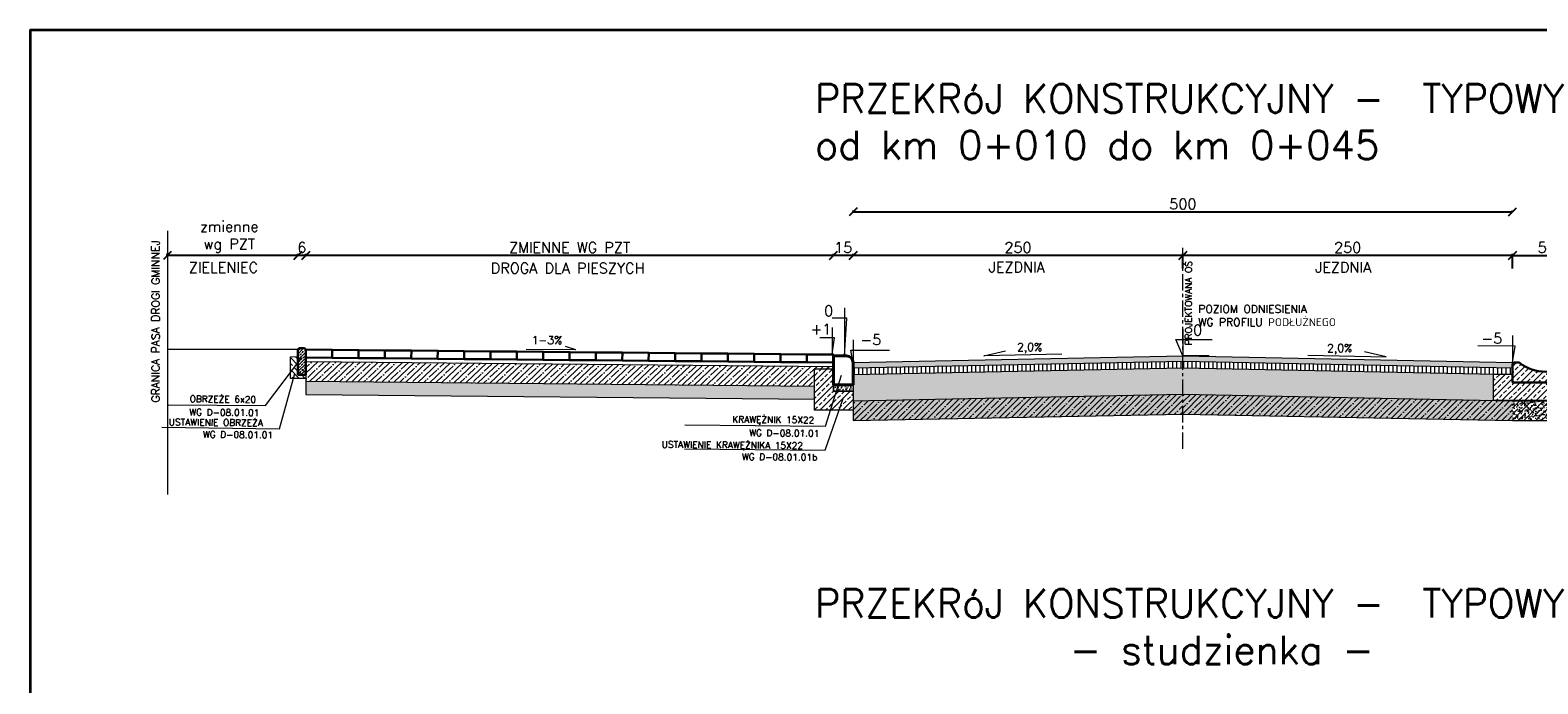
# Model space of a CAD drawing. Header units: metres. Extents: x 8462340 to 8469377, y 5710371 to 5712927.
# Tile 5 of 31: x 8462340 to 8463483, y 5711250 to 5711746. Entities that reach past the tile are written whole.
import ezdxf

# ---------------------------------------------------------------- set-up
doc = ezdxf.new("R2010")
doc.units = ezdxf.units.M
doc.linetypes.add('4003', pattern=[3, 2, -1])
doc.linetypes.add('CENTER', pattern=[2, 1.25, -0.25, 0.25, -0.25])
for name, color, linetype, lineweight in [('dim', 7, 'Continuous', 5), ('opisy do przekrojów', 1, 'Continuous', 5), ('PODRYS', 2, 'Continuous', 5)]:
    doc.layers.add(name, color=color, linetype=linetype, lineweight=lineweight)
doc.layers.add('GRANICA PASA', color=184, linetype='Continuous')
doc.styles.get("Standard").update_dxf_attribs({"font": 'simplex.shx'})
doc.dimstyles.new('ISO-25', dxfattribs={"dimtxt": 2.5, "dimasz": 2.5, "dimexe": 1.25, "dimexo": 0.625, "dimtad": 1, "dimtxsty": 'Standard', "dimcen": 2.5, "dimadec": 0, "dimazin": 0, "dimtfac": 1, "dimtmove": 0, "dimatfit": 3, "dimfxl": 1, "dimarcsym": 0})

# ---------------------------------------------------------------- blocks, each defined once
blk = doc.blocks.new('_Oblique')
at = {"color": 0, "linetype": 'ByBlock', "lineweight": -2}
blk.add_line((-0.5, -0.5), (0.5, 0.5), dxfattribs=at)
blk = doc.blocks.new('*D9414')
at = {"color": 0, "lineweight": -2, "transparency": 16777216}
for p, q in [((8463213.9, 5711565.1), (8463213.9, 5711576.4)), ((8463463.9, 5711575.1), (8463213.9, 5711575.1)), ((8463463.9, 5711565.1), (8463463.9, 5711576.4))]:
    blk.add_line(p, q, dxfattribs=at)
at = {"layer": 'Defpoints', "color": 0, "lineweight": 20, "transparency": 16777216}
for p in [(8463213.9, 5711575.1), (8463213.9, 5711504.3), (8463463.9, 5711510.6)]:
    blk.add_point(p, dxfattribs=at)
at = {"color": 0, "lineweight": -2, "transparency": 16777216, "xscale": 6, "yscale": 6, "zscale": 6, "rotation": 180}
blk.add_blockref('_Oblique', (8463213.9, 5711575.1), dxfattribs=at)
at = {"color": 0, "lineweight": -2, "transparency": 16777216, "xscale": 6, "yscale": 6, "zscale": 6}
blk.add_blockref('_Oblique', (8463463.9, 5711575.1), dxfattribs=at)
at = {"color": 0, "transparency": 16777216, "insert": (8463338.9, 5711581.1), "char_height": 8, "attachment_point": 5}
blk.add_mtext('250', dxfattribs=at)
blk = doc.blocks.new('*D9415')
at = {"color": 0, "lineweight": -2, "transparency": 16777216}
for p, q in [((8462963.9, 5711574.5), (8462963.9, 5711576.4)), ((8463213.9, 5711575.1), (8462963.9, 5711575.1)), ((8463213.9, 5711565.1), (8463213.9, 5711576.4))]:
    blk.add_line(p, q, dxfattribs=at)
at = {"layer": 'Defpoints', "color": 0, "lineweight": 20, "transparency": 16777216}
for p in [(8462963.9, 5711575.1), (8463213.9, 5711502.2), (8462963.9, 5711484.5, 543.2)]:
    blk.add_point(p, dxfattribs=at)
at = {"color": 0, "lineweight": -2, "transparency": 16777216, "xscale": 6, "yscale": 6, "zscale": 6, "rotation": 180}
blk.add_blockref('_Oblique', (8462963.9, 5711575.1), dxfattribs=at)
at = {"color": 0, "lineweight": -2, "transparency": 16777216, "xscale": 6, "yscale": 6, "zscale": 6}
blk.add_blockref('_Oblique', (8463213.9, 5711575.1), dxfattribs=at)
at = {"color": 0, "transparency": 16777216, "insert": (8463088.9, 5711581.1), "char_height": 8, "attachment_point": 5}
blk.add_mtext('250', dxfattribs=at)
blk = doc.blocks.new('*D9416')
at = {"color": 0, "lineweight": -2, "transparency": 16777216}
for p, q in [((8462948.9, 5711574.5), (8462948.9, 5711576.4)), ((8462963.9, 5711575.1), (8462948.9, 5711575.1)), ((8462963.9, 5711574.5), (8462963.9, 5711576.4))]:
    blk.add_line(p, q, dxfattribs=at)
at = {"layer": 'Defpoints', "color": 0, "lineweight": 20, "transparency": 16777216}
for p in [(8462948.9, 5711575.1), (8462948.9, 5711486.8, 543.2), (8462963.9, 5711485.8, 543.2)]:
    blk.add_point(p, dxfattribs=at)
at = {"color": 0, "lineweight": -2, "transparency": 16777216, "xscale": 6, "yscale": 6, "zscale": 6, "rotation": 180}
blk.add_blockref('_Oblique', (8462948.9, 5711575.1), dxfattribs=at)
at = {"color": 0, "lineweight": -2, "transparency": 16777216, "xscale": 6, "yscale": 6, "zscale": 6}
blk.add_blockref('_Oblique', (8462963.9, 5711575.1), dxfattribs=at)
at = {"color": 0, "transparency": 16777216, "insert": (8462956.4, 5711581.1), "char_height": 8, "attachment_point": 5}
blk.add_mtext('15', dxfattribs=at)
blk = doc.blocks.new('*D9417')
at = {"color": 0, "lineweight": -2, "transparency": 16777216}
for p, q in [((8462548.9, 5711574.9), (8462548.9, 5711576.4)), ((8462948.9, 5711575.1), (8462548.9, 5711575.1)), ((8462948.9, 5711574.7), (8462948.9, 5711576.4))]:
    blk.add_line(p, q, dxfattribs=at)
at = {"layer": 'Defpoints', "color": 0, "lineweight": 20, "transparency": 16777216}
for p in [(8462548.9, 5711575.1), (8462548.9, 5711503.7, 543.2), (8462948.9, 5711494.3, 543.2)]:
    blk.add_point(p, dxfattribs=at)
at = {"color": 0, "lineweight": -2, "transparency": 16777216, "xscale": 6, "yscale": 6, "zscale": 6, "rotation": 180}
blk.add_blockref('_Oblique', (8462548.9, 5711575.1), dxfattribs=at)
at = {"color": 0, "lineweight": -2, "transparency": 16777216, "xscale": 6, "yscale": 6, "zscale": 6}
blk.add_blockref('_Oblique', (8462948.9, 5711575.1), dxfattribs=at)
at = {"color": 0, "transparency": 16777216, "insert": (8462748.9, 5711581.1), "char_height": 8, "attachment_point": 5}
blk.add_mtext('ZMIENNE WG PZT', dxfattribs=at)
blk = doc.blocks.new('*D9418')
at = {"color": 0, "lineweight": -2, "transparency": 16777216}
for p, q in [((8462542.9, 5711575), (8462542.9, 5711576.4)), ((8462548.9, 5711575.1), (8462542.9, 5711575.1)), ((8462548.9, 5711575), (8462548.9, 5711576.4))]:
    blk.add_line(p, q, dxfattribs=at)
at = {"layer": 'Defpoints', "color": 0, "lineweight": 20, "transparency": 16777216}
for p in [(8462542.9, 5711575.1), (8462542.9, 5711508.2, 543.2), (8462548.9, 5711508.2, 543.2)]:
    blk.add_point(p, dxfattribs=at)
at = {"color": 0, "lineweight": -2, "transparency": 16777216, "xscale": 6, "yscale": 6, "zscale": 6, "rotation": 180}
blk.add_blockref('_Oblique', (8462542.9, 5711575.1), dxfattribs=at)
at = {"color": 0, "lineweight": -2, "transparency": 16777216, "xscale": 6, "yscale": 6, "zscale": 6}
blk.add_blockref('_Oblique', (8462548.9, 5711575.1), dxfattribs=at)
at = {"color": 0, "transparency": 16777216, "insert": (8462545.9, 5711581.1), "char_height": 8, "attachment_point": 5}
blk.add_mtext('6', dxfattribs=at)
blk = doc.blocks.new('*D9419')
at = {"color": 0, "lineweight": -2, "transparency": 16777216}
for p, q in [((8462443.9, 5711575.1), (8462443.9, 5711576.4)), ((8462542.9, 5711575.1), (8462443.9, 5711575.1)), ((8462542.9, 5711574.9), (8462542.9, 5711576.4))]:
    blk.add_line(p, q, dxfattribs=at)
at = {"layer": 'Defpoints', "color": 0, "lineweight": 20, "transparency": 16777216}
for p in [(8462443.9, 5711575.1), (8462443.9, 5711516.3, 543.2), (8462542.9, 5711506.3, 543.2)]:
    blk.add_point(p, dxfattribs=at)
at = {"color": 0, "lineweight": -2, "transparency": 16777216, "xscale": 6, "yscale": 6, "zscale": 6, "rotation": 180}
blk.add_blockref('_Oblique', (8462443.9, 5711575.1), dxfattribs=at)
at = {"color": 0, "lineweight": -2, "transparency": 16777216, "xscale": 6, "yscale": 6, "zscale": 6}
blk.add_blockref('_Oblique', (8462542.9, 5711575.1), dxfattribs=at)
at = {"color": 0, "transparency": 16777216, "insert": (8462490.9, 5711589.1), "char_height": 8, "attachment_point": 5}
blk.add_mtext('zmienne\\Pwg PZT', dxfattribs=at)
blk = doc.blocks.new('*D9420')
at = {"color": 0, "lineweight": -2, "transparency": 16777216}
for p, q in [((8462963.9, 5711608.6), (8462963.9, 5711609.3)), ((8462963.9, 5711608.1), (8463463.9, 5711608.1)), ((8463463.9, 5711608.5), (8463463.9, 5711609.3))]:
    blk.add_line(p, q, dxfattribs=at)
at = {"layer": 'Defpoints', "color": 0, "lineweight": 20, "transparency": 16777216}
for p in [(8463463.9, 5711608.1), (8462963.9, 5711572.6, -543.2), (8463463.9, 5711570.7, -543.2)]:
    blk.add_point(p, dxfattribs=at)
at = {"color": 0, "lineweight": -2, "transparency": 16777216, "xscale": 6, "yscale": 6, "zscale": 6, "rotation": 180}
blk.add_blockref('_Oblique', (8462963.9, 5711608.1), dxfattribs=at)
at = {"color": 0, "lineweight": -2, "transparency": 16777216, "xscale": 6, "yscale": 6, "zscale": 6}
blk.add_blockref('_Oblique', (8463463.9, 5711608.1), dxfattribs=at)
at = {"color": 0, "transparency": 16777216, "insert": (8463213.9, 5711614.1), "char_height": 8, "attachment_point": 5}
blk.add_mtext('500', dxfattribs=at)
blk = doc.blocks.new('*D9442')
at = {"color": 0, "lineweight": -2, "transparency": 16777216}
for p, q in [((8463463.9, 5711574.4), (8463463.9, 5711576.4)), ((8463463.9, 5711575.1), (8463513.9, 5711575.1)), ((8463513.9, 5711574.4), (8463513.9, 5711576.4))]:
    blk.add_line(p, q, dxfattribs=at)
at = {"layer": 'Defpoints', "color": 0, "lineweight": 20, "transparency": 16777216}
for p in [(8463513.9, 5711575.1), (8463463.9, 5711478.9, 543.2), (8463513.9, 5711478.9, 543.2)]:
    blk.add_point(p, dxfattribs=at)
at = {"color": 0, "lineweight": -2, "transparency": 16777216, "xscale": 6, "yscale": 6, "zscale": 6, "rotation": 180}
blk.add_blockref('_Oblique', (8463463.9, 5711575.1), dxfattribs=at)
at = {"color": 0, "lineweight": -2, "transparency": 16777216, "xscale": 6, "yscale": 6, "zscale": 6}
blk.add_blockref('_Oblique', (8463513.9, 5711575.1), dxfattribs=at)
at = {"color": 0, "transparency": 16777216, "insert": (8463489.8, 5711581.1), "char_height": 8, "attachment_point": 5}
blk.add_mtext('50', dxfattribs=at)

msp = doc.modelspace()

# ---------------------------------------------------------------- hatches: boundary and pattern name
at = {"layer": 'dim', "lineweight": 5}
h = msp.add_hatch(dxfattribs=at)
h.set_pattern_fill('ANSI33', color=256, scale=0.5, angle=89.41592, style=0)
h.set_pattern_definition([(44.415916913, (13065455.843, 82565.4156), (2.2220612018, -2.2678335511), []), (44.415916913, (13065455.866, 82567.6606), (2.2220612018, -2.2678335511), [1.5875, -0.79375])])
h.paths.add_polyline_path([(8462543.85, 5711504.67), (8462547.85, 5711504.68), (8462548.85, 5711503.68), (8462548.88, 5711484.68), (8462542.88, 5711484.67), (8462542.85, 5711503.67)])
h = msp.add_hatch(dxfattribs=at)
h.set_pattern_fill('ANSI33', color=256, angle=359.41592, style=0)
h.set_pattern_definition([(134.41591691, (13065455.905, 82569.6094), (4.535667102, 4.4441224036), []), (134.41591691, (13065451.415, 82569.655), (4.535667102, 4.4441224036), [3.175, -1.5875])])
h.paths.add_polyline_path([(8462548.94, 5711488.87), (8462548.95, 5711481.71), (8462537.32, 5711481.69), (8462537.29, 5711498.35), (8462542.93, 5711498.36), (8462542.94, 5711488.86)])
h = msp.add_hatch(dxfattribs=at)
h.set_pattern_fill('ANSI35', color=256, angle=358.60616, style=0)
h.set_pattern_definition([(43.60615588, (-206387.52, 325345.3855), (-4.3795781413, 4.598020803), []), (43.60615588, (-206383.0315, 325345.276), (-4.3795781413, 4.598020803), [7.9375, -1.5875, 0, -1.5875])])
h.paths.add_polyline_path([(8462934.66, 5711485.98), (8462934.76, 5711476), (8462548.95, 5711479.67), (8462548.96, 5711494.68), (8462949.01, 5711490.87), (8462949.1, 5711489.09), (8462949.03, 5711489.1), (8462934.63, 5711488.88)])
h = msp.add_hatch(dxfattribs=at)
h.set_pattern_fill('ANSI33', color=256, scale=0.96, style=0)
h.set_pattern_definition([(45, (4949311.206, 319804.425), (-4.310522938, 4.310522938), []), (45, (4949315.5163, 319804.425), (-4.310522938, 4.310522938), [3.048, -1.524])])
h.paths.add_polyline_path([(8462963.91, 5711472.07), (8462963.91, 5711457.67), (8462934.51, 5711457.67), (8462934.51, 5711489.03), (8462948.91, 5711489.1), (8462948.91, 5711472.07)])
at = {"layer": 'dim', "linetype": 'Continuous', "lineweight": 15}
h = msp.add_hatch(color=256, dxfattribs=at)
h.dxf.hatch_style = 1
h.paths.add_polyline_path([(8462963.91, 5711489.87), (8462963.91, 5711493.87), (8463213.91, 5711498.87), (8463213.91, 5711494.87)])
h = msp.add_hatch(dxfattribs=at)
h.set_pattern_fill('ANSI31', color=256, angle=45)
h.set_pattern_definition([(90, (-6766.661, 2557.788), (-3.175, 7e-16), [])])
h.paths.add_polyline_path([(8462963.91, 5711484.87), (8462963.91, 5711489.87), (8463213.91, 5711494.87), (8463213.91, 5711489.87)])
at = {"layer": 'dim', "lineweight": 5}
h = msp.add_hatch(dxfattribs=at)
h.set_pattern_fill('GRAVEL', scale=0.6)
h.set_pattern_definition([(228.0127875, (-11988.8021, -26703.4065), (-121.92000000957, -137.15999999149), [2.05032864, -202.982901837]), (184.969741, (-11990.1737, -26704.9305), (182.879999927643, 15.240000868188), [3.51842832, -348.324293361]), (132.5104471, (-11993.6789, -26705.2353), (152.400000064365, -167.639999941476), [2.48088912, -245.608336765]), (267.273689, (-11999.6225, -26709.0453), (15.24000003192, 304.7999999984), [3.20402712, -317.198624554]), (292.83365418, (-11999.7749, -26712.2457), (-76.20000000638, 182.879999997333), [3.1418022, -311.038846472]), (357.273689, (-11998.5557, -26715.1413), (-304.7999999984, 15.24000003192), [3.20402712, -317.198624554]), (37.69424047, (-11995.3553, -26715.2937), (-198.119999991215, -152.400000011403), [4.23716196, -419.478691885]), (72.25532837, (-11992.0025, -26712.7029), (106.680000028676, 335.279999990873), [4.00031712, -396.031539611]), (121.42956562, (-11990.7833, -26708.8929), (-121.9200000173, 198.119999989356), [3.214878, -318.273274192]), (175.2363583, (-11992.4597, -26706.1497), (167.6399999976, -15.24000002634), [3.67027968, -179.8436217]), (222.3974378, (-11996.1173, -26705.84487), (-182.879999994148, -167.640000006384), [4.74646752, -469.900635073]), (138.81407483, (-11984.5349, -26709.1977), (-106.6799999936, 91.44000000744), [1.62002724, -160.383394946]), (171.4692344, (-11985.7541, -26708.1309), (198.12000000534, -30.479999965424), [3.08209188, -305.127833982]), (225, (-11988.802, -26707.674), (-2e-15, -15.24), [2.15525604, -19.39735865]), (203.19859051, (-11989.8689, -26705.8449), (76.20000000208, 30.47999999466), [1.16064792, -114.903734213]), (291.80140949, (-11990.9357, -26706.302), (-15.2400000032, 45.7199999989), [1.64139372, -80.42851794]), (30.96375653, (-11990.326, -26707.826), (45.7200000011, 30.4799999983), [2.66591796, -86.197788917]), (161.56505118, (-11988.04, -26706.4545), (30.4800000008, -15.2399999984), [1.92772284, -46.2653887]), (16.389540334, (-11999.7749, -26706.3021), (152.4, 45.72), [2.700528, -267.352960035]), (70.34617594, (-11997.1841, -26705.5401), (-60.96000000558, -167.63999999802), [2.26559364, -224.29329407]), (293.19859051, (-11988.04, -26703.4065), (-30.47999999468, 76.20000000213), [2.3212806, -113.743101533]), (343.61045967, (-11987.1257, -26705.5401), (-152.400000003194, 45.71999998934), [2.700528, -267.352960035]), (339.44395478, (-11999.7749, -26715.7509), (-76.2, 30.48), [2.6042112, -127.606405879]), (294.7751406, (-11997.3365, -26716.6653), (-76.2000000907, 167.63999995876), [2.18203272, -216.021560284]), (66.80140949, (-11987.8877, -26718.6465), (30.4799999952, 76.2000000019), [2.3212806, -113.743101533]), (17.35402464, (-11986.9733, -26716.5129), (-198.11999999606, -60.960000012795), [2.55469644, -252.914255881]), (69.44395478, (-11995.3553, -26718.6465), (-30.48000000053, -76.1999999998), [1.3021056, -128.908511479]), (101.309932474, (-11988.802, -26718.6465), (-15.24, 60.96), [0.7770876, -76.931969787]), (165.96375653, (-11988.9545, -26717.8845), (45.72, -15.24), [3.1418022, -59.694327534]), (186.00900596, (-11992.0025, -26717.1225), (152.39999999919, 15.240000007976), [2.911602, -288.24818918]), (303.69006753, (-11990.326, -26709.1977), (-15.2400000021, 30.479999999), [2.19794328, -52.750658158]), (353.15722659, (-11989.1069, -26711.0265), (259.080000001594, -30.479999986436), [3.83734056, -379.89605439]), (60.9453959, (-11985.2969, -26711.4837), (-60.96000000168, -106.67999999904), [1.56904944, -155.336353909]), (90, (-11984.535, -26710.112), (-15.24, 15.24), [0.9144, -14.3256]), (120.25643716, (-11992.3073, -26716.6653), (60.95999999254, -106.68000000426), [2.11720176, -209.60364464]), (48.0127875, (-11993.3741, -26714.8365), (121.92000001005, 137.15999999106), [4.10065728, -200.932573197]), (0, (-11990.631, -26711.788), (15.24, 15.24), [3.9624, -11.2776]), (325.3048465, (-11986.6685, -26711.7885), (152.40000005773, -106.67999991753), [2.40965736, -238.555900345]), (254.0546041, (-11984.6873, -26713.16), (-15.23999999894, -60.96000000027), [2.21897448, -108.729900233]), (207.64597536, (-11985.2969, -26715.2937), (-289.56000001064, -152.399999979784), [3.6128706, -357.674786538]), (175.42607874, (-11988.4973, -26716.9701), (-198.119999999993, 15.239999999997), [3.82217676, -378.395078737])])
h.paths.add_polyline_path([(8462963.91, 5711464.87), (8462963.91, 5711484.87), (8463213.91, 5711489.87), (8463213.91, 5711469.87)])
at = {"layer": 'dim', "linetype": 'Continuous', "lineweight": 15}
h = msp.add_hatch(color=256, dxfattribs=at)
h.dxf.hatch_style = 1
h.paths.add_polyline_path([(8463213.91, 5711498.87), (8463213.91, 5711494.87), (8463463.91, 5711489.87), (8463463.91, 5711493.87)])
h = msp.add_hatch(dxfattribs=at)
h.set_pattern_fill('ANSI31', color=256, angle=45)
h.set_pattern_definition([(90, (-6815.4888, 2399.7185), (-3.175, 7e-16), [])])
h.paths.add_polyline_path([(8463213.91, 5711494.87), (8463213.91, 5711489.87), (8463463.91, 5711484.87), (8463463.91, 5711489.87)])
at = {"layer": 'dim', "lineweight": 5}
h = msp.add_hatch(dxfattribs=at)
h.set_pattern_fill('GRAVEL', scale=0.6)
h.set_pattern_definition([(228.0127875, (-12037.6298, -26861.476), (-121.92000000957, -137.15999999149), [2.05032864, -202.982901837]), (184.969741, (-12039.00144, -26863), (182.879999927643, 15.240000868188), [3.51842832, -348.324293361]), (132.5104471, (-12042.5066, -26863.3048), (152.400000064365, -167.639999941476), [2.48088912, -245.608336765]), (267.273689, (-12048.45024, -26867.1148), (15.24000003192, 304.7999999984), [3.20402712, -317.198624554]), (292.83365418, (-12048.60264, -26870.3152), (-76.20000000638, 182.879999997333), [3.1418022, -311.038846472]), (357.273689, (-12047.38344, -26873.2108), (-304.7999999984, 15.24000003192), [3.20402712, -317.198624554]), (37.69424047, (-12044.18304, -26873.3632), (-198.119999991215, -152.400000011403), [4.23716196, -419.478691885]), (72.25532837, (-12040.83024, -26870.7724), (106.680000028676, 335.279999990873), [4.00031712, -396.031539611]), (121.42956562, (-12039.61104, -26866.9624), (-121.9200000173, 198.119999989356), [3.214878, -318.273274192]), (175.2363583, (-12041.2874, -26864.2192), (167.6399999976, -15.24000002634), [3.67027968, -179.8436217]), (222.3974378, (-12044.94504, -26863.9144), (-182.879999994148, -167.640000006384), [4.74646752, -469.900635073]), (138.81407483, (-12033.3626, -26867.2672), (-106.6799999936, 91.44000000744), [1.62002724, -160.383394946]), (171.4692344, (-12034.58184, -26866.2004), (198.12000000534, -30.479999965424), [3.08209188, -305.127833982]), (225, (-12037.63, -26865.743), (-2e-15, -15.24), [2.15525604, -19.39735865]), (203.19859051, (-12038.6966, -26863.9144), (76.20000000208, 30.47999999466), [1.16064792, -114.903734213]), (291.80140949, (-12039.7634, -26864.3716), (-15.2400000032, 45.7199999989), [1.64139372, -80.42851794]), (30.96375653, (-12039.1538, -26865.8956), (45.7200000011, 30.4799999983), [2.66591796, -86.197788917]), (161.56505118, (-12036.868, -26864.524), (30.4800000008, -15.2399999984), [1.92772284, -46.2653887]), (16.389540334, (-12048.6026, -26864.3716), (152.4, 45.72), [2.700528, -267.352960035]), (70.34617594, (-12046.0118, -26863.6096), (-60.96000000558, -167.63999999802), [2.26559364, -224.29329407]), (293.19859051, (-12036.8678, -26861.476), (-30.47999999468, 76.20000000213), [2.3212806, -113.743101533]), (343.61045967, (-12035.9534, -26863.6096), (-152.400000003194, 45.71999998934), [2.700528, -267.352960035]), (339.44395478, (-12048.6026, -26873.8204), (-76.2, 30.48), [2.6042112, -127.606405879]), (294.7751406, (-12046.1642, -26874.7348), (-76.2000000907, 167.63999995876), [2.18203272, -216.021560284]), (66.80140949, (-12036.7154, -26876.716), (30.4799999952, 76.2000000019), [2.3212806, -113.743101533]), (17.35402464, (-12035.801, -26874.5824), (-198.11999999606, -60.960000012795), [2.55469644, -252.914255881]), (69.44395478, (-12044.183, -26876.716), (-30.48000000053, -76.1999999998), [1.3021056, -128.908511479]), (101.309932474, (-12037.6298, -26876.716), (-15.24, 60.96), [0.7770876, -76.931969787]), (165.96375653, (-12037.7822, -26875.954), (45.72, -15.24), [3.1418022, -59.694327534]), (186.00900596, (-12040.83024, -26875.192), (152.39999999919, 15.240000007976), [2.911602, -288.24818918]), (303.69006753, (-12039.154, -26867.2672), (-15.2400000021, 30.479999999), [2.19794328, -52.750658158]), (353.15722659, (-12037.93464, -26869.096), (259.080000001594, -30.479999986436), [3.83734056, -379.89605439]), (60.9453959, (-12034.1246, -26869.5532), (-60.96000000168, -106.67999999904), [1.56904944, -155.336353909]), (90, (-12033.363, -26868.182), (-15.24, 15.24), [0.9144, -14.3256]), (120.25643716, (-12041.135, -26874.7348), (60.95999999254, -106.68000000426), [2.11720176, -209.60364464]), (48.0127875, (-12042.2018, -26872.906), (121.92000001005, 137.15999999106), [4.10065728, -200.932573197]), (0, (-12039.459, -26869.858), (15.24, 15.24), [3.9624, -11.2776]), (325.3048465, (-12035.4962, -26869.858), (152.40000005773, -106.67999991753), [2.40965736, -238.555900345]), (254.0546041, (-12033.515, -26871.2296), (-15.23999999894, -60.96000000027), [2.21897448, -108.729900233]), (207.64597536, (-12034.12464, -26873.3632), (-289.56000001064, -152.399999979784), [3.6128706, -357.674786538]), (175.42607874, (-12037.32504, -26875.0396), (-198.119999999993, 15.239999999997), [3.82217676, -378.395078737])])
h.paths.add_polyline_path([(8463449.45, 5711465.15), (8463449.45, 5711485.16), (8463213.91, 5711489.87), (8463213.91, 5711469.87)])
h.paths.add_polyline_path([(8463463.91, 5711465.09), (8463452.86, 5711465.09), (8463463.91, 5711464.87)])
at = {"layer": 'dim', "lineweight": 20}
h = msp.add_hatch(dxfattribs=at)
h.set_pattern_fill('ANSI33', color=256, style=0)
h.set_pattern_definition([(45, (-1101.263, -356.493), (-4.4901280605, 4.4901280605), []), (45, (-1096.773, -356.493), (-4.4901280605, 4.4901280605), [3.175, -1.5875])])
h.paths.add_polyline_path([(8463513.91, 5711478.87), (8463513.91, 5711492.87), (8463512.91, 5711493.87), (8463508.91, 5711493.87, -0.35), (8463468.91, 5711493.87), (8463464.91, 5711493.87), (8463463.91, 5711492.87), (8463463.91, 5711478.87)])
at = {"layer": 'dim', "lineweight": 5}
h = msp.add_hatch(dxfattribs=at)
h.set_pattern_fill('AR-SAND', color=256, scale=0.05, angle=358.70258, style=0)
h.set_pattern_definition([(36.202578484, (-197311.4863, 310767.5545), (-0.02457374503, 2.4482502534), [0, -1.9304, 0, -2.159, 0, -2.06375]), (6.202578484, (-197311.4863, 310767.5545), (2.3281931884, 3.5323153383), [0, -1.0414, 0, -1.7399, 0, -0.66675]), (326.202578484, (-197313.048, 310767.59), (3.95411062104, -0.08236551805), [0, -0.635, 0, -2.286, 0, -2.9845]), (316.202578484, (-197313.048, 310767.59), (3.8420417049, 1.0279173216), [0, -0.3175, 0, -1.4986, 0, -1.7145])])
h.paths.add_polyline_path([(8462934.76, 5711476), (8462934.87, 5711466), (8462548.95, 5711469.67), (8462549.14, 5711479.67)])
h = msp.add_hatch(dxfattribs=at)
h.set_pattern_fill('ANSI33', color=256, scale=0.96, style=0)
h.set_pattern_definition([(45, (-5711.81, 2928.7494), (-4.310522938, 4.310522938), []), (45, (-5707.4997, 2928.7494), (-4.310522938, 4.310522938), [3.048, -1.524])])
h.paths.add_polyline_path([(8463463.91, 5711478.87), (8463463.91, 5711484.87), (8463449.45, 5711485.16), (8463449.45, 5711485.16), (8463449.45, 5711465.15), (8463452.86, 5711465.09), (8463524.97, 5711465.09), (8463524.97, 5711485.09), (8463513.91, 5711484.87), (8463513.91, 5711478.87)])
h = msp.add_hatch(dxfattribs=at)
h.set_pattern_fill('AR-SAND', color=256, scale=0.048, angle=90, style=0)
h.set_pattern_definition([(127.5, (4949311.2058, 319804.4248), (-2.3491835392, -0.0768015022), [0, -1.853184, 0, -2.07264, 0, -1.9812]), (97.5, (4949311.2058, 319804.4248), (-3.4407604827, 2.157711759), [0, -0.999744, 0, -1.670304, 0, -0.64008]), (57.5, (4949311.2058, 319802.9252), (-0.00689848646, 3.79676337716), [0, -0.6096, 0, -2.19456, 0, -2.86512]), (47.5, (4949311.2058, 319802.9252), (-1.0700607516, 3.6650709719), [0, -0.3048, 0, -1.438656, 0, -1.64592])])
h.paths.add_polyline_path([(8462963.91, 5711476.27), (8462963.91, 5711472.07), (8462948.91, 5711472.07), (8462948.91, 5711476.87), (8462963.31, 5711476.87)])
h = msp.add_hatch(dxfattribs=at)
h.set_pattern_fill('ANSI35', color=256)
h.set_pattern_definition([(45, (-8302.3484, 24448.3524), (-4.4901280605, 4.4901280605), []), (45, (-8297.8583, 24448.3524), (-4.4901280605, 4.4901280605), [7.9375, -1.5875, 0, -1.5875])])
h.paths.add_polyline_path([(8462963.91, 5711449.86), (8462963.91, 5711464.87), (8463213.91, 5711469.87), (8463213.91, 5711454.86)])
h = msp.add_hatch(dxfattribs=at)
h.set_pattern_fill('AR-SAND', color=256, scale=0.08)
h.set_pattern_definition([(37.5, (-8293.581, 24449.6004), (-0.1280025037, 3.9153058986), [0, -3.08864, 0, -3.4544, 0, -3.302]), (7.5, (-8293.581, 24449.6004), (3.596186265, 5.7346008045), [0, -1.66624, 0, -2.78384, 0, -1.0668]), (327.5, (-8296.0804, 24449.6004), (6.3279389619, 0.0114974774), [0, -1.016, 0, -3.6576, 0, -4.7752]), (317.5, (-8296.0804, 24449.6004), (6.1084516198, 1.783434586), [0, -0.508, 0, -2.39776, 0, -2.7432])])
h.paths.add_polyline_path([(8462963.91, 5711449.86), (8462963.91, 5711464.87), (8463213.91, 5711469.87), (8463213.91, 5711454.86)])
h = msp.add_hatch(dxfattribs=at)
h.set_pattern_fill('ANSI35', color=256)
h.set_pattern_definition([(45, (-8351.176, 24290.283), (-4.4901280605, 4.4901280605), []), (45, (-8346.686, 24290.283), (-4.4901280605, 4.4901280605), [7.9375, -1.5875, 0, -1.5875])])
h.paths.add_polyline_path([(8463213.91, 5711469.87), (8463213.91, 5711454.86), (8463463.91, 5711449.86), (8463463.91, 5711464.87)])
h = msp.add_hatch(dxfattribs=at)
h.set_pattern_fill('AR-SAND', color=256, scale=0.08)
h.set_pattern_definition([(37.5, (-8342.409, 24291.5308), (-0.1280025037, 3.9153058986), [0, -3.08864, 0, -3.4544, 0, -3.302]), (7.5, (-8342.409, 24291.531), (3.596186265, 5.7346008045), [0, -1.66624, 0, -2.78384, 0, -1.0668]), (327.5, (-8344.9082, 24291.531), (6.3279389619, 0.0114974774), [0, -1.016, 0, -3.6576, 0, -4.7752]), (317.5, (-8344.908, 24291.531), (6.1084516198, 1.783434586), [0, -0.508, 0, -2.39776, 0, -2.7432])])
h.paths.add_polyline_path([(8463213.91, 5711469.87), (8463213.91, 5711454.86), (8463463.91, 5711449.86), (8463463.91, 5711464.87)])
h = msp.add_hatch(dxfattribs=at)
h.set_pattern_fill('GRAVEL', scale=0.6)
h.set_pattern_definition([(228.0127875, (-11550.0547, -26807.9919), (-121.92000000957, -137.15999999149), [2.05032864, -202.982901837]), (184.969741, (-11551.42635, -26809.51593), (182.879999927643, 15.240000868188), [3.51842832, -348.324293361]), (132.5104471, (-11554.93155, -26809.8207), (152.400000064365, -167.639999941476), [2.48088912, -245.608336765]), (267.273689, (-11560.87515, -26813.6307), (15.24000003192, 304.7999999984), [3.20402712, -317.198624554]), (292.83365418, (-11561.02755, -26816.8311), (-76.20000000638, 182.879999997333), [3.1418022, -311.038846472]), (357.273689, (-11559.80835, -26819.7267), (-304.7999999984, 15.24000003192), [3.20402712, -317.198624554]), (37.69424047, (-11556.60795, -26819.87913), (-198.119999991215, -152.400000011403), [4.23716196, -419.478691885]), (72.25532837, (-11553.25515, -26817.28833), (106.680000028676, 335.279999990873), [4.00031712, -396.031539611]), (121.42956562, (-11552.03595, -26813.4783), (-121.9200000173, 198.119999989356), [3.214878, -318.273274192]), (175.2363583, (-11553.7123, -26810.7351), (167.6399999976, -15.24000002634), [3.67027968, -179.8436217]), (222.3974378, (-11557.36995, -26810.43033), (-182.879999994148, -167.640000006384), [4.74646752, -469.900635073]), (138.81407483, (-11545.7875, -26813.7831), (-106.6799999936, 91.44000000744), [1.62002724, -160.383394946]), (171.4692344, (-11547.00675, -26812.7163), (198.12000000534, -30.479999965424), [3.08209188, -305.127833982]), (225, (-11550.055, -26812.259), (-2e-15, -15.24), [2.15525604, -19.39735865]), (203.19859051, (-11551.1215, -26810.4303), (76.20000000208, 30.47999999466), [1.16064792, -114.903734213]), (291.80140949, (-11552.1883, -26810.8875), (-15.2400000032, 45.7199999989), [1.64139372, -80.42851794]), (30.96375653, (-11551.5787, -26812.4115), (45.7200000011, 30.4799999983), [2.66591796, -86.197788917]), (161.56505118, (-11549.2927, -26811.04), (30.4800000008, -15.2399999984), [1.92772284, -46.2653887]), (16.389540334, (-11561.02755, -26810.8875), (152.4, 45.72), [2.700528, -267.352960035]), (70.34617594, (-11558.4367, -26810.1255), (-60.96000000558, -167.63999999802), [2.26559364, -224.29329407]), (293.19859051, (-11549.2927, -26807.992), (-30.47999999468, 76.20000000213), [2.3212806, -113.743101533]), (343.61045967, (-11548.37835, -26810.1255), (-152.400000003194, 45.71999998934), [2.700528, -267.352960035]), (339.44395478, (-11561.0275, -26820.3363), (-76.2, 30.48), [2.6042112, -127.606405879]), (294.7751406, (-11558.5891, -26821.2507), (-76.2000000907, 167.63999995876), [2.18203272, -216.021560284]), (66.80140949, (-11549.1403, -26823.232), (30.4799999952, 76.2000000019), [2.3212806, -113.743101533]), (17.35402464, (-11548.22595, -26821.0983), (-198.11999999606, -60.960000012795), [2.55469644, -252.914255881]), (69.44395478, (-11556.608, -26823.232), (-30.48000000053, -76.1999999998), [1.3021056, -128.908511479]), (101.309932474, (-11550.0547, -26823.232), (-15.24, 60.96), [0.7770876, -76.931969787]), (165.96375653, (-11550.207, -26822.47), (45.72, -15.24), [3.1418022, -59.694327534]), (186.00900596, (-11553.25515, -26821.7079), (152.39999999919, 15.240000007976), [2.911602, -288.24818918]), (303.69006753, (-11551.5787, -26813.783), (-15.2400000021, 30.479999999), [2.19794328, -52.750658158]), (353.15722659, (-11550.35955, -26815.61193), (259.080000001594, -30.479999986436), [3.83734056, -379.89605439]), (60.9453959, (-11546.5495, -26816.0691), (-60.96000000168, -106.67999999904), [1.56904944, -155.336353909]), (90, (-11545.788, -26814.698), (-15.24, 15.24), [0.9144, -14.3256]), (120.25643716, (-11553.56, -26821.2507), (60.95999999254, -106.68000000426), [2.11720176, -209.60364464]), (48.0127875, (-11554.6267, -26819.4219), (121.92000001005, 137.15999999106), [4.10065728, -200.932573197]), (0, (-11551.884, -26816.374), (15.24, 15.24), [3.9624, -11.2776]), (325.3048465, (-11547.92115, -26816.3739), (152.40000005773, -106.67999991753), [2.40965736, -238.555900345]), (254.0546041, (-11545.94, -26817.7455), (-15.23999999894, -60.96000000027), [2.21897448, -108.729900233]), (207.64597536, (-11546.54955, -26819.87913), (-289.56000001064, -152.399999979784), [3.6128706, -357.674786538]), (175.42607874, (-11549.74995, -26821.55553), (-198.119999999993, 15.239999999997), [3.82217676, -378.395078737])])
h.paths.add_polyline_path([(8463513.91, 5711465.09), (8463463.91, 5711465.09), (8463463.91, 5711464.87), (8463513.91, 5711464.87)])
h = msp.add_hatch(dxfattribs=at)
h.set_pattern_fill('ANSI35', color=256)
h.set_pattern_definition([(45, (-7861.359, 24363.663), (-4.4901280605, 4.4901280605), []), (45, (-7856.869, 24363.663), (-4.4901280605, 4.4901280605), [7.9375, -1.5875, 0, -1.5875])])
h.paths.add_polyline_path([(8463463.91, 5711449.86), (8463463.91, 5711464.87), (8463513.91, 5711464.87), (8463513.91, 5711449.86)])
h = msp.add_hatch(dxfattribs=at)
h.set_pattern_fill('AR-SAND', color=256, scale=0.08)
h.set_pattern_definition([(37.5, (-7852.592, 24364.911), (-0.1280025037, 3.9153058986), [0, -3.08864, 0, -3.4544, 0, -3.302]), (7.5, (-7852.592, 24364.911), (3.596186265, 5.7346008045), [0, -1.66624, 0, -2.78384, 0, -1.0668]), (327.5, (-7855.0913, 24364.911), (6.3279389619, 0.0114974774), [0, -1.016, 0, -3.6576, 0, -4.7752]), (317.5, (-7855.0913, 24364.911), (6.1084516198, 1.783434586), [0, -0.508, 0, -2.39776, 0, -2.7432])])
h.paths.add_polyline_path([(8463463.91, 5711449.86), (8463463.91, 5711464.87), (8463513.91, 5711464.87), (8463513.91, 5711449.86)])

# ---------------------------------------------------------------- linework, layer by layer
at = {"color": 6, "linetype": 'CENTER', "lineweight": 5, "ltscale": 10}
msp.add_line((8463213.91, 5711428.46), (8463213.91, 5711580.82), dxfattribs=at)
at = {"color": 6, "lineweight": 5}
msp.add_circle((8462952.72, 5711472.72), 0.456, dxfattribs=at)
at = {"layer": 'dim', "lineweight": 5}
for p, q in [((8462753.7, 5711503.43), (8462715.99, 5711503.87)), ((8462963.91, 5711472.07), (8462948.91, 5711472.07)), ((8462963.91, 5711457.67), (8462934.51, 5711457.67))]:
    msp.add_line(p, q, dxfattribs=at)
at = {"layer": 'dim', "lineweight": 15}
msp.add_line((8462753.7, 5711503.43), (8462745.77, 5711506.11), dxfattribs=at)
at = {"layer": 'dim', "linetype": 'ByBlock', "lineweight": 15}
for p, q in [((8463062.95, 5711499.04), (8463079.39, 5711502.8)), ((8463122.16, 5711500.15), (8463062.95, 5711499.04)), ((8463367.96, 5711498.3), (8463351.52, 5711502.06)), ((8463308.75, 5711499.41), (8463367.96, 5711498.3))]:
    msp.add_line(p, q, dxfattribs=at)
at = {"layer": 'dim', "lineweight": 40}
for p, q in [((8462958.91, 5711498.87), (8462948.91, 5711498.87)), ((8462963.91, 5711476.87), (8462963.91, 5711493.87)), ((8462963.91, 5711476.87), (8462948.91, 5711476.87))]:
    msp.add_line(p, q, dxfattribs=at)
at = {"layer": 'dim', "lineweight": 20, "flags": 128}
for points in [[(8462443.91, 5711593.87), (8462443.91, 5711393.87)], [(8462542.85, 5711503.67), (8462443.91, 5711503.67)], [(8462548.92, 5711497.68), (8462948.97, 5711493.87)], [(8462548.96, 5711494.68), (8462949.01, 5711490.87)], [(8462948.91, 5711498.87), (8462948.91, 5711499.87)], [(8462963.91, 5711493.87), (8463213.91, 5711498.87), (8463463.91, 5711493.87)], [(8462963.91, 5711489.87), (8463213.91, 5711494.87), (8463463.91, 5711489.87)], [(8462963.91, 5711484.87), (8463213.91, 5711489.87), (8463463.91, 5711484.87)], [(8462548.95, 5711481.71), (8462548.95, 5711469.67)], [(8462548.95, 5711479.67), (8462934.76, 5711476)], [(8462548.95, 5711469.67), (8462934.87, 5711466)], [(8462963.91, 5711464.87), (8463213.91, 5711469.87), (8463463.91, 5711464.87)], [(8462963.91, 5711457.67), (8462963.91, 5711449.86)], [(8462963.91, 5711449.86), (8463213.91, 5711454.86), (8463463.91, 5711449.86)], [(8463463.91, 5711464.87), (8463513.91, 5711464.87)], [(8463463.91, 5711449.86), (8463513.91, 5711449.86)]]:
    msp.add_lwpolyline(points, dxfattribs=at)
at = {"layer": 'dim', "lineweight": 5, "flags": 128}
for points in [[(8462957.29, 5711535.47), (8462957.29, 5711498.87), (8462959.15, 5711527.61), (8462947.93, 5711527.6)], [(8462947.99, 5711520.59), (8462948.03, 5711500.16), (8462949.84, 5711512.72), (8462938.62, 5711512.73)], [(8463213.95, 5711519.3), (8463213.91, 5711498.87), (8463208.54, 5711511.43), (8463236, 5711511.45)], [(8463463.91, 5711514.3), (8463463.91, 5711493.87), (8463465.75, 5711506.43), (8463437.59, 5711506.49)], [(8462963.99, 5711511.06), (8462963.91, 5711492.97), (8462962.14, 5711503.19), (8462991.53, 5711503.21)], [(8462963.99, 5711511.06), (8462963.91, 5711492.97), (8462962.14, 5711503.19), (8462991.53, 5711503.21)]]:
    msp.add_lwpolyline(points, dxfattribs=at)
at = {"layer": 'dim', "lineweight": 30}
for points in [[(8462543.85, 5711504.67), (8462547.85, 5711504.68), (8462548.85, 5711503.68), (8462548.88, 5711484.68), (8462542.88, 5711484.67), (8462542.85, 5711503.67)], [(8462548.87, 5711497.68), (8462568.87, 5711497.49), (8462568.93, 5711503.49), (8462548.93, 5711503.68)], [(8462568.87, 5711497.49), (8462588.87, 5711497.3), (8462588.93, 5711503.3), (8462568.93, 5711503.49)], [(8462588.87, 5711497.3), (8462608.87, 5711497.11), (8462608.93, 5711503.11), (8462588.93, 5711503.3)], [(8462608.87, 5711497.11), (8462628.87, 5711496.92), (8462628.93, 5711502.92), (8462608.93, 5711503.11)], [(8462628.87, 5711496.92), (8462648.87, 5711496.73), (8462648.93, 5711502.72), (8462628.93, 5711502.92)], [(8462648.87, 5711496.73), (8462668.87, 5711496.53), (8462668.92, 5711502.53), (8462648.93, 5711502.72)], [(8462668.87, 5711496.53), (8462688.87, 5711496.34), (8462688.92, 5711502.34), (8462668.92, 5711502.53)], [(8462688.87, 5711496.34), (8462708.87, 5711496.15), (8462708.92, 5711502.15), (8462688.92, 5711502.34)], [(8462708.87, 5711496.15), (8462728.86, 5711495.96), (8462728.92, 5711501.96), (8462708.92, 5711502.15)], [(8462728.86, 5711495.96), (8462748.86, 5711495.77), (8462748.92, 5711501.77), (8462728.92, 5711501.96)], [(8462748.86, 5711495.77), (8462768.86, 5711495.58), (8462768.92, 5711501.58), (8462748.92, 5711501.77)], [(8462768.86, 5711495.58), (8462788.86, 5711495.39), (8462788.92, 5711501.39), (8462768.92, 5711501.58)], [(8462788.86, 5711495.39), (8462808.86, 5711495.2), (8462808.92, 5711501.2), (8462788.92, 5711501.39)], [(8462808.86, 5711495.2), (8462828.86, 5711495.01), (8462828.92, 5711501.01), (8462808.92, 5711501.2)], [(8462828.86, 5711495.01), (8462848.86, 5711494.82), (8462848.92, 5711500.82), (8462828.92, 5711501.01)], [(8462848.86, 5711494.82), (8462868.86, 5711494.63), (8462868.92, 5711500.63), (8462848.92, 5711500.82)], [(8462868.86, 5711494.63), (8462888.86, 5711494.44), (8462888.91, 5711500.44), (8462868.92, 5711500.63)], [(8462888.86, 5711494.44), (8462908.86, 5711494.25), (8462908.91, 5711500.25), (8462888.91, 5711500.44)], [(8462908.86, 5711494.25), (8462928.86, 5711494.06), (8462928.91, 5711500.06), (8462908.91, 5711500.25)], [(8462928.86, 5711494.06), (8462948.85, 5711493.87), (8462948.91, 5711499.87), (8462928.91, 5711500.06)]]:
    msp.add_lwpolyline(points, close=True, dxfattribs=at)
at = {"layer": 'dim', "lineweight": 5}
for points in [[(8462548.93, 5711498.37), (8462548.95, 5711481.71), (8462537.32, 5711481.69), (8462537.29, 5711498.35), (8462542.93, 5711498.36)], [(8463513.91, 5711485.16), (8463524.97, 5711485.16), (8463524.97, 5711465.09), (8463449.45, 5711465.09), (8463449.45, 5711485.16), (8463463.91, 5711485.16)]]:
    msp.add_lwpolyline(points, dxfattribs=at)
at = {"layer": 'dim', "lineweight": 15}
msp.add_lwpolyline([(8462963.91, 5711472.07), (8462963.91, 5711457.67), (8462934.51, 5711457.67), (8462934.51, 5711489.03), (8462948.91, 5711489.1), (8462948.91, 5711472.07)], close=True, dxfattribs=at)
at = {"layer": 'dim', "lineweight": 40, "flags": 128}
msp.add_lwpolyline([(8462948.91, 5711476.87), (8462948.91, 5711498.87)], dxfattribs=at)
at = {"layer": 'dim', "color": 6, "lineweight": 20, "flags": 128}
msp.add_lwpolyline([(8463233.84, 5711498.87), (8463213.91, 5711498.87)], dxfattribs=at)
at = {"layer": 'dim', "lineweight": 30, "flags": 128}
msp.add_lwpolyline([(8463513.91, 5711478.87), (8463513.91, 5711492.87), (8463512.91, 5711493.87), (8463508.91, 5711493.87, -0.35), (8463468.91, 5711493.87), (8463464.91, 5711493.87), (8463463.91, 5711492.87), (8463463.91, 5711478.87)], format="xyb", close=True, dxfattribs=at)
at = {"layer": 'dim', "lineweight": 5, "flags": 128}
msp.add_lwpolyline([(8463513.91, 5711478.87), (8463513.91, 5711492.87), (8463512.91, 5711493.87), (8463508.91, 5711493.87, -0.35), (8463468.91, 5711493.87), (8463464.91, 5711493.87), (8463463.91, 5711492.87), (8463463.91, 5711478.87)], format="xyb", close=True, dxfattribs=at)
at = {"layer": 'dim', "lineweight": 18}
msp.add_lwpolyline([(8462963.91, 5711476.27), (8462963.91, 5711472.07), (8462948.91, 5711472.07), (8462948.91, 5711476.87), (8462963.31, 5711476.87)], close=True, dxfattribs=at)
at = {"layer": 'dim', "lineweight": 40}
msp.add_arc((8462958.91, 5711493.87), 5, 0, 90, dxfattribs=at)
msp.add_arc((8462958.91, 5711493.87), 5, 0, 90, dxfattribs=at)
at = {"layer": 'opisy do przekrojów', "lineweight": 15}
for p, q in [((8462518.45, 5711461.26), (8462545.84, 5711497.71)), ((8462528.97, 5711443.74), (8462540.68, 5711485.64)), ((8462942.96, 5711445.61), (8462955.19, 5711484.4)), ((8462942.8, 5711427.48), (8462956.59, 5711467.29)), ((8462444.75, 5711461.9), (8462518.45, 5711461.26)), ((8462439.82, 5711444.87), (8462528.97, 5711443.74)), ((8462836.18, 5711446.54), (8462942.96, 5711445.61)), ((8462836.03, 5711428.41), (8462942.8, 5711427.48))]:
    msp.add_line(p, q, dxfattribs=at)
at = {"layer": 'PODRYS', "color": 0, "lineweight": 35}
msp.add_lwpolyline([(8462339.89, 5710370.95), (8464340.6, 5710370.95), (8464340.6, 5711745.95), (8462339.89, 5711745.95)], close=True, dxfattribs=at)

# ---------------------------------------------------------------- texts
at = {"lineweight": 30}
for s, p in [('ZIELENIEC', (8462460.21, 5711562.01, 543.23)), ('DROGA DLA PIESZYCH ', (8462689.14, 5711561.45)), ('JEZDNIA', (8463066.65, 5711562.27)), ('JEZDNIA', (8463314.17, 5711562.09))]:
    msp.add_text(s, height=8, dxfattribs=at).set_placement(p)
at = {"color": 6, "lineweight": 5}
msp.add_text('PROJEKTOWANA OŚ', height=5, rotation=90, dxfattribs=at).set_placement((8463220.65, 5711507.02))
at = {"linetype": 'Continuous', "lineweight": 30}
for s, height, rotation, p in [('0', 8, 0.08659, (8462941.94, 5711529.09)), ('1-3%%%', 6, 359.62314, (8462720.16, 5711507.96)), ('-5', 8, 359.91341, (8462969.48, 5711507.28)), ('0', 8, 359.91341, (8463221.71, 5711514.43)), ('-5', 8, 359.91341, (8463440.3, 5711508.28)), ('2,0%%%', 6, 359.62314, (8463088.17, 5711502.65)), ('2,0%%%', 6, 0.37686, (8463323.31, 5711501.78))]:
    msp.add_text(s, height=height, rotation=rotation, dxfattribs=at).set_placement(p)
msp.add_text('+1', height=8, dxfattribs=at).set_placement((8462931.59, 5711515.26))
at = {"layer": 'dim', "lineweight": 30}
for s, p in [('PRZEKRóJ KONSTRUKCYJNY -  TYPOWY ', (8462935.06, 5711683.3, -4.8)), ('od km 0+010 do km 0+045', (8462935.06, 5711648, -4.8)), ('PRZEKRóJ KONSTRUKCYJNY -  TYPOWY ', (8462935.06, 5711300.47, -4.8)), ('- studzienka -', (8463128.16, 5711265.17, -4.8))]:
    msp.add_text(s, height=21.6143, dxfattribs=at).set_placement(p)
at = {"layer": 'GRANICA PASA', "color": 252, "linetype": '4003', "lineweight": 20}
msp.add_text('GRANICA PASA DROGI GMINNEJ', height=6, rotation=90, dxfattribs=at).set_placement((8462438, 5711463.66, 543.23))
at = {"layer": 'opisy do przekrojów', "lineweight": 15}
for s, p in [('OBRZEŻE 6x20', (8462460.82, 5711463.86)), ('WG D-08.01.01', (8462460.59, 5711453.77)), ('USTAWIENIE OBRZEŻA ', (8462444.95, 5711446.27)), ('KRAWĘŻNIK 15X22', (8462872.23, 5711448.32)), ('WG D-08.01.01', (8462885.1, 5711438.11)), ('WG D-08.01.01', (8462470.9, 5711436.92)), ('USTAWIENIE KRAWĘŻNIKA 15X22', (8462818.7, 5711429.34)), ('WG D-08.01.01b', (8462879.58, 5711419.99))]:
    msp.add_text(s, height=5, rotation=359.50251, dxfattribs=at).set_placement(p)
at = {"layer": 'opisy do przekrojów', "lineweight": 5, "insert": (8463225.58, 5711537.51, 543.23), "char_height": 6, "attachment_point": 1}
msp.add_mtext_dynamic_manual_height_columns('POZIOM ODNIESIENIA\\PWG PROFILU PODŁUŻNEGO', width=201.4684, gutter_width=22.51, heights=[0], dxfattribs=at)

# ---------------------------------------------------------------- dimensions: what is measured, and where the dimension line sits
for base, p1, p2, picture, middle in [((8463463.91, 5711608.08), (8462963.91, 5711572.63, -543.23), (8463463.91, 5711570.74, -543.23), '*D9420', (8463213.91, 5711614.08)), ((8462963.91, 5711575.12, -543.23), (8463213.91, 5711502.2, -543.23), (8462963.91, 5711484.47), '*D9415', (8463088.91, 5711581.12, -543.23)), ((8463213.91, 5711575.12, -543.23), (8463463.91, 5711510.59, -543.23), (8463213.91, 5711504.32, -543.23), '*D9414', (8463338.91, 5711581.12, -543.23))]:
    dim = msp.add_linear_dim(base=base, p1=p1, p2=p2, dimstyle='ISO-25', override={"dimtxt": 8, "dimasz": 6, "dimgap": 2, "dimdec": 0, "dimblk": 'Oblique', "dimblk1": 'Oblique', "dimblk2": 'Oblique', "dimldrblk": 'Oblique', "dimfxl": 10, "dimfxlon": 1})
    dim.commit()
    dim.dimension.update_dxf_attribs({"geometry": picture, "text_midpoint": middle})
dim = msp.add_linear_dim(base=(8462443.85, 5711575.12), p1=(8462542.85, 5711506.34, 543.23), p2=(8462443.85, 5711516.27, 543.23), text='zmienne\\Pwg PZT', dimstyle='ISO-25', override={"dimtxt": 8, "dimasz": 6, "dimgap": 2, "dimdec": 0, "dimblk": 'Oblique', "dimblk1": 'Oblique', "dimblk2": 'Oblique', "dimldrblk": 'Oblique', "dimfxl": 10, "dimfxlon": 1})
dim.commit()
dim.dimension.update_dxf_attribs({"geometry": '*D9419', "text_midpoint": (8462490.91, 5711575.12), "dimtype": 160})
dim = msp.add_linear_dim(base=(8462548.85, 5711575.12, -543.23), p1=(8462948.91, 5711494.31), p2=(8462548.85, 5711503.68), text='ZMIENNE WG PZT', dimstyle='ISO-25', override={"dimtxt": 8, "dimasz": 6, "dimgap": 2, "dimdec": 0, "dimblk": 'Oblique', "dimblk1": 'Oblique', "dimblk2": 'Oblique', "dimldrblk": 'Oblique', "dimfxl": 10, "dimfxlon": 1})
dim.commit()
dim.dimension.update_dxf_attribs({"geometry": '*D9417', "text_midpoint": (8462748.88, 5711581.12, -543.23)})
for base, p1, p2, picture, middle in [((8462542.85, 5711575.12), (8462548.85, 5711508.24, 543.23), (8462542.85, 5711508.23, 543.23), '*D9418', (8462545.85, 5711575.12)), ((8462948.91, 5711575.12, -543.23), (8462963.91, 5711485.83), (8462948.91, 5711486.79), '*D9416', (8462956.41, 5711575.12, -543.23))]:
    dim = msp.add_linear_dim(base=base, p1=p1, p2=p2, dimstyle='ISO-25', override={"dimtxt": 8, "dimasz": 6, "dimgap": 2, "dimdec": 0, "dimblk": 'Oblique', "dimblk1": 'Oblique', "dimblk2": 'Oblique', "dimldrblk": 'Oblique', "dimfxl": 10, "dimfxlon": 1})
    dim.commit()
    dim.dimension.update_dxf_attribs({"geometry": picture, "text_midpoint": middle, "dimtype": 160})
dim = msp.add_linear_dim(base=(8463513.91, 5711575.12, -1086.46), p1=(8463463.91, 5711478.87, -543.23), p2=(8463513.91, 5711478.87, -543.23), angle=180, dimstyle='ISO-25', override={"dimtxt": 8, "dimasz": 6, "dimgap": 2, "dimdec": 0, "dimblk": 'Oblique', "dimblk1": 'Oblique', "dimblk2": 'Oblique', "dimldrblk": 'Oblique', "dimfxl": 10, "dimfxlon": 1})
dim.commit()
dim.dimension.update_dxf_attribs({"geometry": '*D9442', "text_midpoint": (8463489.82, 5711575.12, -1086.46), "dimtype": 160})

doc.saveas('drawing.dxf')
